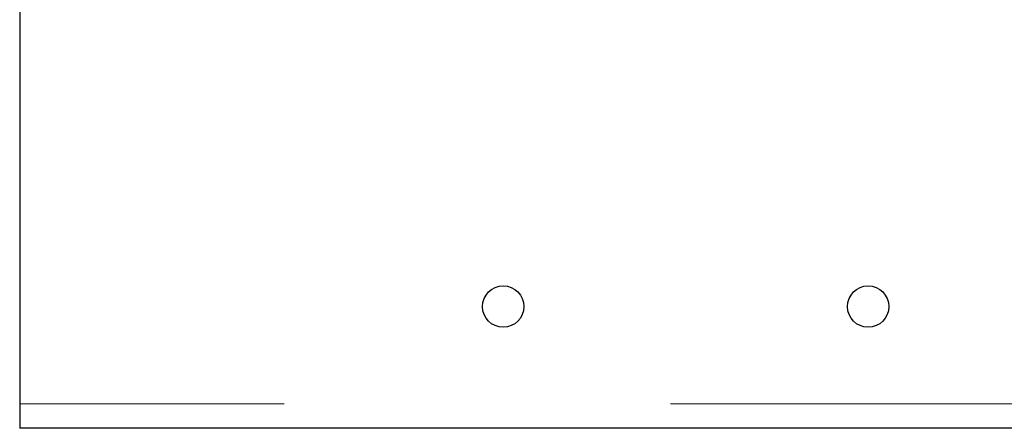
# Model space of a CAD drawing. Header units: millimetres. Extents: x 22 to 263, y 70 to 159.
# Tile 42 of 74: x 161.9 to 165.13, y 72.62 to 73.97. Entities that reach past the tile are written whole.
import ezdxf

# ---------------------------------------------------------------- set-up
doc = ezdxf.new("R2010")
doc.units = ezdxf.units.MM
doc.linetypes.add('PHANTOM', pattern=[12.7, 6.35, -1.27, 1.27, -1.27, 1.27, -1.27])

msp = doc.modelspace()

# ---------------------------------------------------------------- linework, layer by layer
at = {"color": 7, "linetype": 'Continuous', "lineweight": 25}
for p, q in [((161.895, 74.0867), (161.895, 72.7033)), ((161.895, 72.7033), (161.895, 72.6233)), ((166.1241, 72.6233), (161.895, 72.6233))]:
    msp.add_line(p, q, dxfattribs=at)
at = {"color": 8, "linetype": 'PHANTOM', "lineweight": 18}
msp.add_line((211.025, 72.7033), (161.895, 72.7033), dxfattribs=at)
at = {"color": 7, "linetype": 'Continuous', "lineweight": 25}
for centre in [(163.485, 73.0233), (164.685, 73.0233)]:
    msp.add_circle(centre, 0.068, dxfattribs=at)

doc.saveas('drawing.dxf')
